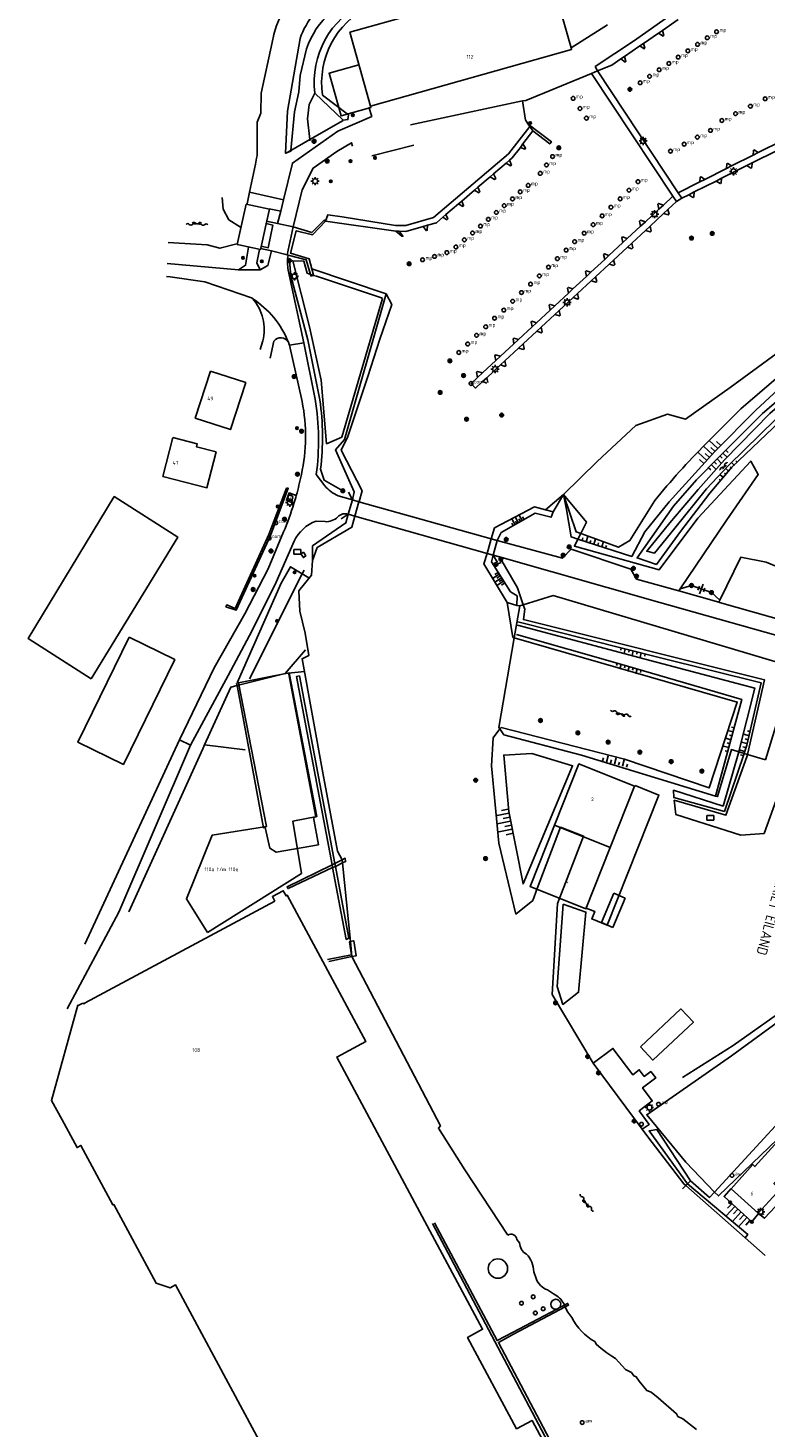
# Model space of a CAD drawing. Header units: millimetres. Extents: x 149344 to 154519, y 463794 to 476271.
# Tile 56 of 70: x 149402 to 149580, y 471195 to 471535. Entities that reach past the tile are written whole.
import ezdxf
from ezdxf.enums import TextEntityAlignment as Align

# ---------------------------------------------------------------- set-up
doc = ezdxf.new("R2010")
doc.units = ezdxf.units.MM
doc.header["$LTSCALE"] = 4
doc.layers.get('0').update_dxf_attribs({"color": 252, "linetype": 'CONTINUOUS'})
for name, color, linetype in [('Gebouw', 252, 'CONTINUOUS'), ('Huisnummer', 252, 'CONTINUOUS'), ('Straatnaam', 252, 'CONTINUOUS'), ('symbool talud', 252, 'CONTINUOUS'), ('symbool water', 252, 'CONTINUOUS'), ('Topografie', 252, 'CONTINUOUS')]:
    doc.layers.add(name, color=color, linetype=linetype)
doc.styles.add('ISO', font='ISO')

# ---------------------------------------------------------------- blocks, each defined once
blk = doc.blocks.new('nietgedefinieerd')
at = {"color": 0}
blk.add_circle((0, 0), 0.45, dxfattribs=at)
at = {"style": 'ISO'}
blk.add_attdef('88', (0.6, 0), '', height=0.9, dxfattribs=at)
blk = doc.blocks.new('talud')
for p, q in [((0, 0.75), (0.5, 0.75)), ((0, 0.5), (1, 0.5)), ((0, 0.25), (0.5, 0.25)), ((0, 0), (1, 0)), ((0, -0.25), (0.5, -0.25)), ((0, -0.5), (1, -0.5)), ((0, -0.75), (0.5, -0.75))]:
    blk.add_line(p, q)
blk = doc.blocks.new('water4')
at = {"linetype": 'Continuous'}
for centre, start, end in [((-0.01, 0.75), 129.7446, 230.2554), ((-0.32, 1.12), 309.7446, 50.2554), ((-0.32, 0.37), 309.7446, 50.2554), ((0.32, 0.01), 129.7446, 230.2554), ((0, 0.38), 309.7446, 50.2554), ((-0.01, -0.74), 129.7446, 230.2554), ((-0.32, -0.37), 309.7446, 50.2554), ((-0.32, -1.12), 309.7446, 50.2554), ((0, -0.37), 309.7446, 50.2554)]:
    blk.add_arc(centre, 0.244, start, end, dxfattribs=at)
blk = doc.blocks.new('water6')
at = {"linetype": 'Continuous'}
for centre, start, end in [((0.16, 1.47), 129.7446, 230.2554), ((-0.47, 2.22), 309.7446, 50.2554), ((-0.47, 0.72), 309.7446, 50.2554), ((0.49, 0), 129.7446, 230.2554), ((-0.14, 0.75), 309.7446, 50.2554), ((0.16, -1.51), 129.7446, 230.2554), ((-0.47, -0.76), 309.7446, 50.2554), ((-0.47, -2.26), 309.7446, 50.2554), ((-0.14, -0.75), 309.7446, 50.2554)]:
    blk.add_arc(centre, 0.488, start, end, dxfattribs=at)
blk = doc.blocks.new('DRHEK')
at = {"linetype": 'Continuous'}
for p, q in [((1.25, 0), (-1.25, 0)), ((-0.5, 0.7), (0.5, 0.7)), ((-0.5, -0.7), (0.5, -0.7))]:
    blk.add_line(p, q, dxfattribs=at)
blk = doc.blocks.new('paal')
for radius in [0.45, 0.2]:
    blk.add_circle((0, 0), radius)
blk = doc.blocks.new('lichtmast')
for p, q in [((-0.6, 0), (-1, 0)), ((-0.71, 0.71), (-0.42, 0.42)), ((0, 0.6), (0, 1)), ((0.42, 0.42), (0.71, 0.71)), ((0.6, 0), (1, 0)), ((-0.42, -0.42), (-0.71, -0.71)), ((0, -0.6), (0, -1)), ((0.42, -0.42), (0.71, -0.71))]:
    blk.add_line(p, q)
blk.add_circle((0, 0), 0.6)
blk = doc.blocks.new('meerpaal')
at = {"color": 0}
blk.add_circle((0, 0), 0.45, dxfattribs=at)
at = {"style": 'ISO'}
blk.add_attdef('MEERPAAL', (0.7, 0), '', height=0.9, dxfattribs=at)
blk = doc.blocks.new('schk')
for p, q in [((0.86, 0.56), (-0.86, 0.56)), ((-0.86, 0.56), (-0.86, -0.56)), ((0.86, -0.56), (0.86, 0.56)), ((-0.86, -0.56), (0.86, -0.56))]:
    blk.add_line(p, q)
at = {"linetype": 'Continuous', "style": 'ISO', "flags": 10}
blk.add_attdef('CAI', text='', height=0.8, dxfattribs=at).set_placement((0, 0.1), align=Align.MIDDLE_CENTER)
blk = doc.blocks.new('boom')
for radius in [0.315, 0.225, 0.135]:
    blk.add_circle((0, 0), radius)
blk = doc.blocks.new('afsl-water')
at = {"color": 0}
blk.add_circle((0, 0), 0.45, dxfattribs=at)
at = {"style": 'ISO'}
blk.add_attdef('AFSL-WATER', (0.7, 0), '', height=0.9, dxfattribs=at)
blk = doc.blocks.new('afsl-brandstof')
at = {"color": 0}
blk.add_circle((0, 0), 0.45, dxfattribs=at)
at = {"style": 'ISO'}
blk.add_attdef('AFSL-BRANDSTOF', (0.7, 0), '', height=0.9, dxfattribs=at)
blk = doc.blocks.new('verkl-com')
at = {"color": 0}
blk.add_circle((0, 0), 0.45, dxfattribs=at)
at = {"style": 'ISO'}
blk.add_attdef('VERKL-COM', (0.7, 0), '', height=0.9, dxfattribs=at)
blk = doc.blocks.new('aanduidingsbord')
for p, q in [((-0.81, -0.33), (0, 0)), ((-1.45, -0.5), (-1.01, -0.5))]:
    blk.add_line(p, q)
at = {"color": 0}
blk.add_circle((-1.23, -0.5), 0.45, dxfattribs=at)
blk = doc.blocks.new('kolk')
at = {"color": 0}
blk.add_circle((0, 0), 0.6, dxfattribs=at)
at = {"linetype": 'Continuous', "style": 'ISO', "flags": 10}
blk.add_attdef('R', (-0.11, -0.33), '', height=0.8, dxfattribs=at)

msp = doc.modelspace()

# ---------------------------------------------------------------- linework, layer by layer
at = {"layer": 'Gebouw'}
for points in [[(149479.68, 471534), (149528.45, 471547.72), (149528.58, 471547.26)], [(149528.58, 471547.26), (149533.38, 471530.2)], [(149533.38, 471530.2), (149533.49, 471529.82), (149484.71, 471516.1), (149479.68, 471534)], [(149533.38, 471530.2), (149542.19, 471535.84)], [(149484.71, 471516.1), (149484.81, 471515.75), (149477.59, 471513.72), (149474.68, 471524.07), (149481.9, 471526.1)], [(149453.81, 471489.04), (149454.52, 471492.26)], [(149454.52, 471492.26), (149460.18, 471491.08), (149459.56, 471488.21)], [(149452.39, 471482.54), (149453.81, 471489.04)], [(149459.56, 471488.21), (149458.28, 471482.36)], [(149453.18, 471482.37), (149452.39, 471482.54)], [(149458.28, 471482.36), (149458.05, 471481.3), (149453.18, 471482.37)], [(149445.9, 471451.8), (149454.45, 471449.01), (149450.73, 471437.59), (149442.17, 471440.39), (149445.9, 471451.8)], [(149436.78, 471435.68), (149442.64, 471434.16), (149442.45, 471433.44), (149447.25, 471432.2), (149445, 471423.48), (149434.34, 471426.24), (149436.78, 471435.68)], [(149416.91, 471377.12), (149401.6, 471386.91), (149422.53, 471421.32), (149437.94, 471411.5), (149416.91, 471377.12)], [(149426.15, 471387.2), (149437.2, 471381.79), (149424.77, 471356.34), (149413.72, 471361.74), (149426.15, 471387.2)], [(149445.16, 471315.57), (149440.06, 471323.73), (149446.31, 471339.19), (149459.46, 471341.28), (149452.7, 471376.19), (149464.99, 471378.54), (149471.73, 471343.73), (149465.83, 471342.58), (149467.93, 471329.9), (149445.16, 471315.57)], [(149542.91, 471336.22), (149548.82, 471351.11), (149535.3, 471356.49), (149529.38, 471341.6)], [(149542.91, 471336.22), (149536.98, 471321.31), (149523.45, 471326.71), (149529.38, 471341.6)], [(149529.38, 471341.6), (149542.91, 471336.22)], [(149461.52, 471323.16), (149415.46, 471298.49), (149415.14, 471298.28), (149414.92, 471298.46)], [(149470.75, 471168.1), (149499, 471183.42), (149536.69, 471112.93), (149561.82, 471126.39), (149523.91, 471197.18), (149520.16, 471195.17), (149508.28, 471217.34), (149511.92, 471219.29), (149476.54, 471285.36), (149483.55, 471289.11), (149464.53, 471324.62), (149464.22, 471324.46), (149463.56, 471325.69), (149460.92, 471324.27), (149461.52, 471323.16)], [(149540.74, 471317.98), (149543.8, 471325.09)], [(149546.54, 471323.91), (149543.49, 471316.8)], [(149543.8, 471325.09), (149546.54, 471323.91)], [(149543.49, 471316.8), (149540.74, 471317.98)], [(149414.92, 471298.46), (149413.75, 471297.89), (149413.65, 471297.91), (149407.28, 471274.85), (149409.86, 471270.11)], [(149550.2, 471287.85), (149560.03, 471297.03), (149563.06, 471293.79), (149553.22, 471284.61), (149550.2, 471287.85)], [(149594.66, 471268.03), (149582.6, 471254.66), (149584.1, 471253.31), (149578.8, 471247.44), (149572.2, 471253.38), (149577.48, 471259.25), (149578, 471258.78), (149590.08, 471272.17), (149594.66, 471268.03)], [(149409.86, 471270.11), (149413.5, 471263.4), (149414.44, 471263.9), (149422.17, 471249.47), (149422.44, 471249.57), (149432.73, 471230.48), (149436.07, 471229.34), (149437.41, 471230.05), (149469.93, 471169.63)]]:
    msp.add_lwpolyline(points, dxfattribs=at)
at = {"layer": 'Topografie'}
for p, q in [((149558.11, 471494.22), (149538.37, 471524.01)), ((149539.84, 471524.62), (149559.4, 471495.04)), ((149494.45, 471511.51), (149521.58, 471517.37)), ((149485.03, 471504.05), (149495.24, 471506.61)), ((149577.33, 471502.31), (149583.37, 471505.35)), ((149569.92, 471498.58), (149576.06, 471501.68)), ((149576.06, 471501.68), (149577.33, 471502.31)), ((149563.29, 471495.25), (149568.56, 471497.9)), ((149568.56, 471497.9), (149569.92, 471498.58)), ((149463.59, 471493.38), (149455.36, 471495.16)), ((149558.98, 471492.9), (149558.11, 471494.22)), ((149558.98, 471492.9), (149560.27, 471493.73)), ((149559.4, 471495.04), (149560.27, 471493.73)), ((149560.27, 471493.73), (149561.97, 471494.58)), ((149561.97, 471494.58), (149563.29, 471495.25)), ((149460.16, 471491.14), (149462.92, 471490.63)), ((149465.96, 471486.76), (149464.47, 471479.98)), ((149435.35, 471477.87), (149452.69, 471476.35)), ((149452.69, 471476.35), (149452.8, 471476.34)), ((149468.53, 471458.67), (149465.07, 471458.09)), ((149512.98, 471448.88), (149511.89, 471449.23)), ((149512.92, 471450.18), (149513.18, 471449.06)), ((149480.32, 471420.54), (149479.35, 471422.39)), ((149479.32, 471417.05), (149480.32, 471420.54)), ((149479.32, 471417.05), (149477.58, 471415.93)), ((149559.86, 471398.99), (149562.58, 471399.77)), ((149562.58, 471399.77), (149567.45, 471398.04)), ((149567.45, 471398.04), (149569.51, 471396.21)), ((149438.38, 471362.3), (149415.35, 471312.77)), ((149441, 471361), (149438.38, 471362.3)), ((149561.66, 471254.61), (149562.4, 471255.36)), ((149499.74, 471244.98), (149540.94, 471167.16))]:
    msp.add_line(p, q, dxfattribs=at)
for points in [[(149471.24, 471519.19, -0.331009), (149483.43, 471541.18), (149494.08, 471544.42), (149527.79, 471551.7), (149531.23, 471553.75), (149537.19, 471561.22), (149544.7, 471572.44), (149547.14, 471574.96), (149561, 471581.33), (149573.3, 471583.54, 0.189106), (149578.2, 471588.23), (149578.8, 471590.42)], [(149456.78, 471502.03), (149457.07, 471503.42), (149457.17, 471504.12), (149457.24, 471512.16), (149458.06, 471514.35), (149458.21, 471519.24), (149460.82, 471531.55, -0.347709), (149482.24, 471550.47)], [(149465.39, 471505.34), (149466.3, 471514.73), (149467.34, 471519.53), (149467.66, 471523.51), (149469.15, 471529.97, -0.260289), (149484.52, 471543.6)], [(149476.43, 471543, 0.181871), (149467.61, 471532.47), (149464.61, 471514.87), (149464.12, 471504.66), (149464.34, 471504.74)], [(149484.31, 471540.16, 0.327502), (149473.09, 471518.77), (149479.37, 471513.97), (149479.22, 471512.8), (149478.05, 471512.64), (149471.24, 471519.19)], [(149464.7, 471479.92, 0.088573), (149464.76, 471476.29), (149468.53, 471458.67)], [(149477.97, 471422.75), (149473.46, 471425.29), (149472.61, 471427.96, 0.061907), (149472.45, 471444.81), (149469.53, 471459.39), (149465.34, 471474.87), (149465.07, 471478.58)], [(149435.17, 471474.73), (149436.11, 471474.65), (149444.54, 471473.46), (149455.82, 471469.55, -0.003631), (149456.1, 471469.37)], [(149457.94, 471457.01), (149458.57, 471459.09, 0.24846), (149456.1, 471469.37)], [(149456.1, 471469.37, -0.15313), (149464.78, 471458.83)], [(149600.88, 471462.36), (149594.34, 471458.41), (149584.83, 471451.46), (149574.58, 471442.65), (149566.06, 471434.12, 0.025247), (149553.69, 471420.36), (149547.68, 471410.72), (149544.86, 471409.05), (149535.75, 471412.38)], [(149464.78, 471458.83, 0.507082), (149461.26, 471459.08), (149460.36, 471454.9)], [(149464.78, 471458.83, -0.008726), (149465.07, 471458.09)], [(149480.32, 471420.54), (149476.83, 471421.51, -0.087383), (149473.61, 471423.93), (149471.56, 471426.67, 0.07297), (149471.3, 471444.95), (149468.53, 471458.67)], [(149465.07, 471458.09), (149468.13, 471444.38, -0.102908), (149467.93, 471426.68, -0.016648), (149466.71, 471421.64)], [(149466.71, 471421.64, -0.006525), (149466.14, 471419.68)], [(149466.14, 471419.68, -0.02366), (149463.64, 471412.75), (149459.85, 471403.81), (149454.21, 471392.91), (149446.78, 471379.8), (149438.38, 471362.3)], [(149479.32, 471417.05, 0.300352), (149476.79, 471416.43, -0.217944), (149473.68, 471415.26), (149471.49, 471415.38, 0.201263), (149466.2, 471410.5), (149461.86, 471400.6), (149455.97, 471388.84), (149450.18, 471377.92), (149441, 471361)], [(149586.06, 471355.8), (149591.33, 471376.1, 0.378981), (149586.24, 471386.8), (149554.95, 471395.63), (149516.04, 471406.7)], [(149518.03, 471242.16, -0.552326), (149520.21, 471241.1), (149520.89, 471240.27, 0.261333), (149522.55, 471237.53, -0.193466), (149524.34, 471233.26), (149524.92, 471231.64, 0.227511), (149527.68, 471228.87), (149529.16, 471227.9, -0.137765), (149531.64, 471225.52), (149531.77, 471225.16)], [(149529.9, 471224.18, -0.049059), (149529.67, 471224.15, -1), (149529.67, 471226.57)], [(149529.67, 471226.57, -0.67206), (149530.51, 471224.5)], [(149530.51, 471224.5, -0.145668), (149529.9, 471224.18)], [(149531.94, 471224.72), (149531.97, 471224.66), (149532.64, 471223.45), (149533.57, 471222.14, 0.14649), (149539.17, 471216.32), (149539.55, 471215.6), (149540.58, 471214.73), (149542.04, 471213.55), (149543.27, 471212.78), (149544.19, 471212.22), (149546.59, 471209.55), (149548.03, 471208.83), (149548.58, 471208), (149549.2, 471207.77), (149549.93, 471206.71), (149551.75, 471204.48), (149552.82, 471204.08), (149554.54, 471202.7), (149558.99, 471198.79), (149559.32, 471198.17), (149560.48, 471197.55), (149563.79, 471195)]]:
    msp.add_lwpolyline(points, format="xyb", dxfattribs=at)
for points in [[(149539.84, 471524.62), (149539.25, 471525.66), (149548.78, 471532.02), (149558.98, 471539.22), (149576.02, 471550.96), (149595.85, 471560.38), (149594.16, 471564.2), (149604.47, 471569.78), (149613.14, 471573.54)], [(149555.57, 471534.44), (149555.91, 471533.2), (149555.71, 471533.06), (149554.64, 471533.8)], [(149550.98, 471531.3), (149551.31, 471530.12), (149551.1, 471529.96), (149550.08, 471530.68)], [(149546.34, 471528.12), (149546.71, 471526.92), (149546.49, 471526.75), (149545.47, 471527.52)], [(149484.29, 471515.85), (149485.03, 471513.59), (149476.81, 471510.04), (149465.76, 471502.26), (149463.59, 471493.38)], [(149523.37, 471511.15), (149518.18, 471504.5), (149500.04, 471489.08), (149493.3, 471487.11), (149490.77, 471487.09), (149477.84, 471489.24), (149474.32, 471489.67), (149473.83, 471488.18)], [(149522.98, 471511.71), (149528.6, 471507.42), (149528.21, 471506.9), (149524.13, 471510.06)], [(149465.96, 471486.76), (149468.11, 471495.73), (149470.8, 471501.03), (149476.55, 471505.05), (149480.1, 471507.17), (149480.34, 471506.38)], [(149521.09, 471506.07), (149522.19, 471505.66), (149522.34, 471505.9), (149521.71, 471506.89)], [(149584.67, 471507.76), (149578.8, 471504.8)], [(149464.34, 471504.74), (149465.38, 471505.14), (149465.39, 471505.34)], [(149517.65, 471502.25), (149518.68, 471501.6), (149518.93, 471501.79), (149518.46, 471502.94)], [(149577.54, 471504.17), (149572.35, 471501.56)], [(149578.8, 471504.8), (149577.85, 471505.44), (149577.63, 471505.35), (149577.54, 471504.17)], [(149578.8, 471504.8), (149577.54, 471504.17)], [(149514.6, 471499.65), (149515.09, 471498.48), (149514.84, 471498.29), (149513.73, 471498.91)], [(149565.88, 471498.3), (149564.97, 471498.94), (149564.72, 471498.83), (149564.66, 471497.69)], [(149571.11, 471500.93), (149565.88, 471498.3)], [(149572.35, 471501.56), (149571.41, 471502.16), (149571.18, 471502.06), (149571.11, 471500.93)], [(149572.35, 471501.56), (149571.11, 471500.93)], [(149576.06, 471501.68), (149577, 471501.06), (149577.26, 471501.19), (149577.33, 471502.31)], [(149509.95, 471495.68), (149510.99, 471495.07), (149511.21, 471495.25), (149510.8, 471496.4)], [(149564.66, 471497.69), (149559.4, 471495.04)], [(149565.88, 471498.3), (149564.66, 471497.69)], [(149569.92, 471498.58), (149569.8, 471497.39), (149569.55, 471497.27), (149568.56, 471497.9)], [(149453.14, 471486.68), (149450.33, 471488.51), (149448.92, 471491.08), (149448.74, 471493.9)], [(149463.59, 471493.38), (149462.92, 471490.63)], [(149506.07, 471492.37), (149507.11, 471491.74), (149507.3, 471491.93), (149506.86, 471493.04)], [(149555.78, 471492.06), (149554.64, 471492.47), (149554.46, 471492.31), (149554.71, 471491.07)], [(149558.11, 471494.22), (149555.78, 471492.06)], [(149556.91, 471490.98), (149558.98, 471492.9)], [(149563.29, 471495.25), (149563.19, 471494.05), (149562.95, 471493.94), (149561.97, 471494.58)], [(149462.92, 471490.63), (149462.18, 471487.59)], [(149502.24, 471489.1), (149503.24, 471488.51), (149503.45, 471488.71), (149503.03, 471489.78)], [(149554.71, 471491.07), (149551.42, 471488.02)], [(149552.55, 471486.93), (149555.84, 471489.99)], [(149555.78, 471492.06), (149554.71, 471491.07)], [(149556.91, 471490.98), (149557.19, 471489.85), (149557.01, 471489.67), (149555.84, 471489.99)], [(149555.84, 471489.99), (149556.91, 471490.98)], [(149459.37, 471487.6), (149459.4, 471487.59), (149461.02, 471487.19), (149459.91, 471481.73), (149458.15, 471482.11)], [(149462.18, 471487.59), (149459.49, 471488.14)], [(149465.96, 471486.76), (149462.18, 471487.59)], [(149470.48, 471476.58), (149469.8, 471479.04), (149465.27, 471480.4), (149466.71, 471485.85), (149470.61, 471484.87), (149473.83, 471488.18)], [(149473.83, 471488.18), (149473.47, 471488.43), (149470.49, 471485.4), (149465.96, 471486.76)], [(149490.83, 471485.75), (149492.29, 471484.53), (149492.59, 471484.52), (149491.65, 471485.72)], [(149497.48, 471486.86), (149498.19, 471485.87), (149498.47, 471485.96), (149498.54, 471487.17)], [(149550.26, 471486.94), (149547.03, 471483.95)], [(149548.12, 471482.82), (149551.46, 471485.92)], [(149551.42, 471488.02), (149550.22, 471488.37), (149550.03, 471488.19), (149550.26, 471486.94)], [(149551.42, 471488.02), (149550.26, 471486.94)], [(149551.46, 471485.92), (149552.57, 471485.54), (149552.79, 471485.76), (149552.55, 471486.93)], [(149551.46, 471485.92), (149552.55, 471486.93)], [(149435.63, 471482.96), (149445.07, 471482.4), (149448.18, 471481.6), (149452.24, 471482.66)], [(149545.97, 471482.97), (149542.59, 471479.82)], [(149545.97, 471482.97), (149545.71, 471484.14), (149545.89, 471484.33), (149547.03, 471483.95)], [(149547.03, 471483.95), (149545.97, 471482.97)], [(149547.05, 471481.84), (149548.16, 471481.49), (149548.37, 471481.68), (149548.12, 471482.82)], [(149547.05, 471481.84), (149548.12, 471482.82)], [(149452.69, 471476.35), (149454.38, 471477.46), (149455.08, 471481.84)], [(149457.77, 471481.31), (149457.13, 471478.07), (149457.9, 471476.32)], [(149457.9, 471476.32), (149459.77, 471477.37), (149460.7, 471480.97)], [(149458.02, 471481.55), (149460.7, 471480.97)], [(149460.7, 471480.97), (149464.47, 471479.98)], [(149464.47, 471479.98), (149464.7, 471479.92)], [(149464.7, 471479.92), (149469.12, 471478.75), (149470.13, 471475.26)], [(149541.58, 471478.89), (149538.21, 471475.76)], [(149542.59, 471479.82), (149541.48, 471480.22), (149541.29, 471480.07), (149541.58, 471478.89)], [(149542.59, 471479.82), (149541.58, 471478.89)], [(149543.72, 471478.74), (149544.01, 471477.65), (149543.78, 471477.43), (149542.67, 471477.77)], [(149542.67, 471477.77), (149543.72, 471478.74)], [(149543.72, 471478.74), (149547.05, 471481.84)], [(149452.8, 471476.34), (149452.67, 471476.34), (149452.69, 471476.35)], [(149457.9, 471476.32), (149452.8, 471476.34)], [(149470.13, 471475.26), (149470.25, 471474.84), (149470.87, 471475.02)], [(149470.87, 471475.02), (149470.91, 471475.03), (149470.48, 471476.58)], [(149538.21, 471475.76), (149537.07, 471476.12), (149536.88, 471475.94), (149537.14, 471474.77)], [(149538.21, 471475.76), (149537.14, 471474.77)], [(149539.35, 471474.69), (149542.67, 471477.77)], [(149533.85, 471471.73), (149532.73, 471472.07), (149532.52, 471471.89), (149532.74, 471470.7)], [(149537.14, 471474.77), (149533.85, 471471.73)], [(149534.96, 471470.62), (149538.26, 471473.68)], [(149538.26, 471473.68), (149539.39, 471473.35), (149539.6, 471473.55), (149539.35, 471474.69)], [(149538.26, 471473.68), (149539.35, 471474.69)], [(149532.74, 471470.7), (149529.47, 471467.66)], [(149530.5, 471466.49), (149533.88, 471469.62)], [(149533.85, 471471.73), (149532.74, 471470.7)], [(149534.96, 471470.62), (149535.21, 471469.45), (149535.03, 471469.26), (149533.88, 471469.62)], [(149533.88, 471469.62), (149534.96, 471470.62)], [(149528.28, 471466.56), (149525.01, 471463.52)], [(149526.15, 471462.45), (149529.42, 471465.49)], [(149528.28, 471466.56), (149528.09, 471467.79), (149528.29, 471467.98), (149529.47, 471467.66)], [(149529.47, 471467.66), (149528.28, 471466.56)], [(149530.5, 471466.49), (149530.75, 471465.33), (149530.56, 471465.16), (149529.42, 471465.49)], [(149529.42, 471465.49), (149530.5, 471466.49)], [(149523.93, 471462.52), (149520.62, 471459.45)], [(149525.01, 471463.52), (149523.9, 471463.88), (149523.7, 471463.69), (149523.93, 471462.52)], [(149525.01, 471463.52), (149523.93, 471462.52)], [(149526.15, 471462.45), (149526.39, 471461.26), (149526.2, 471461.07), (149525.09, 471461.47)], [(149525.09, 471461.47), (149526.15, 471462.45)], [(149519.49, 471458.4), (149516.23, 471455.38)], [(149519.49, 471458.4), (149519.3, 471459.61), (149519.51, 471459.8), (149520.62, 471459.45)], [(149520.62, 471459.45), (149519.49, 471458.4)], [(149520.64, 471457.34), (149521.83, 471457.04), (149522.02, 471457.23), (149521.78, 471458.4)], [(149520.64, 471457.34), (149521.78, 471458.4)], [(149521.78, 471458.4), (149525.09, 471461.47)], [(149535.06, 471411.03), (149548.1, 471406.82), (149551.29, 471412.75), (149557.21, 471420.05), (149568.24, 471432.26), (149578.26, 471442.33), (149588.08, 471451.41), (149596.94, 471457.01), (149602.18, 471460.23)], [(149591.22, 471448.95), (149591.9, 471448.54), (149584.03, 471439.58), (149572.37, 471428.46), (149567.08, 471422.16), (149559.91, 471412.88), (149554.1, 471404.89), (149549.41, 471406.46), (149558.26, 471419.02), (149563.85, 471425.41), (149569.28, 471430.92), (149579.83, 471441.53), (149589.97, 471450.17), (149597.34, 471455.8), (149602.77, 471459.27)], [(149516.23, 471455.38), (149515.04, 471455.72), (149514.85, 471455.53), (149515.12, 471454.35)], [(149516.23, 471455.38), (149515.12, 471454.35)], [(149517.33, 471454.27), (149520.64, 471457.34)], [(149511.86, 471451.33), (149510.67, 471451.68), (149510.47, 471451.5), (149510.7, 471450.26)], [(149515.12, 471454.35), (149511.86, 471451.33)], [(149512.92, 471450.18), (149516.28, 471453.29)], [(149517.33, 471454.27), (149517.58, 471453.11), (149517.38, 471452.92), (149516.28, 471453.29)], [(149516.28, 471453.29), (149517.33, 471454.27)], [(149510.7, 471450.26), (149509.11, 471448.78), (149510.19, 471447.65), (149511.89, 471449.23)], [(149511.86, 471451.33), (149510.7, 471450.26)], [(149511.89, 471449.23), (149512.92, 471450.18)], [(149590.74, 471449.43), (149581.64, 471441.48), (149570.65, 471430.29), (149564.25, 471423.03), (149557.32, 471414.96), (149551.75, 471408.06), (149553.65, 471407.64), (149558.6, 471413.68), (149566.29, 471423.25), (149571.62, 471428.85), (149583.09, 471440.14), (149591.22, 471448.95)], [(149466.71, 471421.64), (149464.94, 471422.22), (149464.29, 471420.44), (149466.14, 471419.68)], [(149535.75, 471412.38), (149534.59, 471412.81), (149531.59, 471421.85)], [(149531.59, 471421.85), (149532.24, 471418.22), (149533.39, 471411.57), (149535.06, 471411.03)], [(149480.32, 471420.54), (149481.92, 471420.09)], [(149481.92, 471420.09), (149513.96, 471411.08)], [(149480.92, 471416.6), (149479.32, 471417.05)], [(149513, 471407.56), (149480.92, 471416.6)], [(149513.96, 471411.08), (149515.46, 471410.66)], [(149515.46, 471410.66), (149514.49, 471407.14)], [(149559.5, 471398.46), (149549.29, 471401.34), (149547.89, 471403.73), (149533.39, 471408.61), (149531.31, 471406.37), (149515.46, 471410.66)], [(149514.49, 471407.14), (149513, 471407.56)], [(149516.04, 471406.7), (149514.49, 471407.14)], [(149569.27, 471395.7), (149559.5, 471398.46)], [(149641.76, 471373.22), (149641.74, 471373.22), (149611.11, 471384), (149594.01, 471388.71), (149569.44, 471395.65), (149569.27, 471395.7)], [(149575.36, 471359.02), (149575.37, 471359.06), (149576.02, 471361.01), (149579.48, 471376.17), (149555.11, 471382.25), (149520.5, 471390.91)], [(149520.16, 471387.9), (149545.13, 471380.79), (149574.85, 471372.14), (149568.46, 471348.67)], [(149520.39, 471390.11), (149551.39, 471381.89), (149578, 471374.82), (149574.13, 471359.51), (149574.1, 471359.41)], [(149464.91, 471378.29), (149471.48, 471343.63), (149470.86, 471343.45), (149472.06, 471336.85), (149461.84, 471335.03), (149460.32, 471336.01), (149459.16, 471341.01), (149458.74, 471340.99), (149452.32, 471375.51)], [(149475.39, 471332.01), (149466.76, 471377.71), (149467.45, 471377.82), (149476.04, 471332.33)], [(149452.32, 471375.51), (149452.22, 471376.05)], [(149411.14, 471297.03), (149423.65, 471320.54), (149441, 471361)], [(149574.1, 471359.41), (149570.29, 471346.23), (149558.27, 471350.1), (149558.36, 471348.29), (149570.59, 471344.94), (149575.36, 471359.02)], [(149589.29, 471354.83), (149585.48, 471341.69), (149590.15, 471339.78), (149595.66, 471346.51), (149601.26, 471343.98), (149592.78, 471319.93), (149588.17, 471299.08), (149572.72, 471288.13), (149560.4, 471280.41)], [(149580.25, 471339.59), (149586.06, 471355.8)], [(149537.09, 471321.46), (149539.15, 471320.7), (149538.41, 471318.85), (149542.11, 471317.37), (149554.7, 471348.92), (149548.94, 471351.21)], [(149477.87, 471333.22), (149476.04, 471332.33)], [(149477.95, 471332.45), (149478.68, 471332.79), (149478.58, 471333.58), (149477.87, 471333.22)], [(149475.52, 471331.31), (149464.71, 471326.21), (149464.48, 471326.64), (149475.39, 471332.01)], [(149475.39, 471332.01), (149476.04, 471332.33)], [(149475.52, 471331.31), (149475.39, 471332.01)], [(149476.18, 471331.61), (149479.47, 471314.19), (149478.81, 471313.89), (149475.52, 471331.31)], [(149476.18, 471331.61), (149475.52, 471331.31)], [(149476.04, 471332.33), (149476.18, 471331.61)], [(149476.18, 471331.61), (149477.95, 471332.45)], [(149474.3, 471309.01), (149480.08, 471310.18), (149479.63, 471313.33), (149479.84, 471313.38)], [(149479.84, 471313.38), (149480.64, 471313.56), (149481.27, 471309.94), (149480.2, 471309.71)], [(149480.2, 471309.71), (149474.58, 471308.5)], [(149550.62, 471267.88), (149552.35, 471269.02), (149549.92, 471272.27), (149553.07, 471274.7), (149550.74, 471277.89), (149553.92, 471280.28), (149552.73, 471281.84), (149551.15, 471280.65), (149549.94, 471282.26), (149548.34, 471281.06), (149543.56, 471287.46), (149538.71, 471283.87)], [(149572.23, 471253.5), (149570.53, 471251.54), (149577.23, 471245.37), (149578.84, 471247.39), (149580.31, 471246.23), (149582.96, 471249.09), (149585.13, 471247.29), (149590.91, 471252.48), (149608.75, 471244.32), (149610.92, 471248.95)], [(149529.9, 471224.18), (149519.2, 471218.53), (149515.42, 471216.54), (149500.26, 471245.12)], [(149541.34, 471167.64), (149515.74, 471216.13), (149519.42, 471218.08), (149531.94, 471224.72)], [(149530.51, 471224.5), (149529.9, 471224.18)], [(149531.77, 471225.16), (149530.51, 471224.5)], [(149531.94, 471224.72), (149532.77, 471225.16), (149532.55, 471225.58), (149531.77, 471225.16)], [(149531.77, 471225.16), (149531.94, 471224.72)]]:
    msp.add_lwpolyline(points, dxfattribs=at)
at = {"layer": 'Topografie', "flags": 128}
for points in [[(149555.57, 471534.44), (149559.4, 471537.06)], [(149550.98, 471531.3), (149554.64, 471533.8)], [(149554.64, 471533.8), (149555.57, 471534.44)], [(149546.34, 471528.12), (149550.08, 471530.68)], [(149550.08, 471530.68), (149550.98, 471531.3)], [(149539.84, 471524.62), (149543.31, 471526.04), (149545.47, 471527.52)], [(149545.47, 471527.52), (149546.34, 471528.12)], [(149521.58, 471517.37), (149522.38, 471517.45), (149538.37, 471524.01)], [(149538.37, 471524.01), (149539.84, 471524.62)], [(149469.98, 471507.96), (149469.39, 471513.03), (149469.86, 471516.44), (149471.24, 471519.19)], [(149522.98, 471511.71), (149522.38, 471512.57), (149522.36, 471512.69), (149521.58, 471517.37)], [(149469.98, 471507.96), (149478.08, 471512.58)], [(149521.71, 471506.89), (149524.13, 471510.06)], [(149523.37, 471511.15), (149522.98, 471511.71)], [(149524.13, 471510.06), (149523.37, 471511.15)], [(149469.98, 471507.96), (149465.39, 471505.34)], [(149470.01, 471507.68), (149469.98, 471507.96)], [(149518.46, 471502.94), (149519.13, 471503.51), (149521.09, 471506.07)], [(149521.09, 471506.07), (149521.71, 471506.89)], [(149464.34, 471504.74), (149464.14, 471504.63)], [(149465.39, 471505.34), (149464.34, 471504.74)], [(149517.65, 471502.25), (149518.46, 471502.94)], [(149455.36, 471495.16), (149456.78, 471502.03)], [(149513.73, 471498.91), (149514.6, 471499.65)], [(149514.6, 471499.65), (149517.65, 471502.25)], [(149506.86, 471493.04), (149509.95, 471495.68)], [(149509.95, 471495.68), (149510.8, 471496.4)], [(149510.8, 471496.4), (149513.73, 471498.91)], [(149454.77, 471492.33), (149455.36, 471495.16)], [(149503.03, 471489.78), (149506.07, 471492.37)], [(149506.07, 471492.37), (149506.86, 471493.04)], [(149498.54, 471487.17), (149500.7, 471487.79), (149502.24, 471489.1)], [(149502.24, 471489.1), (149503.03, 471489.78)], [(149473.83, 471488.18), (149490.83, 471485.75)], [(149490.83, 471485.75), (149491.65, 471485.72)], [(149491.65, 471485.72), (149493.27, 471485.66), (149497.48, 471486.86)], [(149497.48, 471486.86), (149498.54, 471487.17)], [(149470.13, 471475.26), (149469.31, 471475.53), (149468.52, 471478.44), (149465.85, 471478.55), (149469.91, 471462.49), (149472.75, 471449.61), (149474.05, 471434.14), (149477.74, 471435.79), (149487.61, 471469.39)], [(149470.87, 471475.02), (149470.13, 471475.26)], [(149470.48, 471476.58), (149488.49, 471470.5)], [(149487.63, 471469.46), (149471.59, 471474.78), (149470.87, 471475.02)], [(149488.49, 471470.5), (149478.44, 471435.21), (149476.25, 471432.7), (149480.78, 471422.48), (149480.32, 471420.54)], [(149488.49, 471470.5), (149489.9, 471467.97), (149487.01, 471459.54), (149484.09, 471450.47), (149479.24, 471435.89), (149477.58, 471432.57), (149482.67, 471422.7), (149481.93, 471420.14), (149481.92, 471420.09)], [(149531.59, 471421.85), (149539.69, 471429.89), (149549.12, 471438.61), (149556.79, 471441.31), (149561.18, 471440.13), (149571.97, 471447.8), (149587.69, 471459.3), (149597.15, 471463.28), (149599.42, 471464.75)], [(149535.06, 471411.03), (149534.2, 471409.33), (149554.76, 471403.54), (149564.13, 471416.14), (149576.98, 471429.95), (149578.83, 471426.69), (149571.22, 471415.73), (149559.86, 471398.99)], [(149527.15, 471418.16), (149531.59, 471421.85)], [(149529.04, 471417.67), (149531.59, 471421.85)], [(149531.59, 471421.85), (149537.13, 471415.12), (149535.75, 471412.38)], [(149481.92, 471420.09), (149480.92, 471416.6)], [(149527.15, 471418.16), (149524.55, 471418.84), (149514.79, 471413.75), (149513.96, 471411.08)], [(149515.46, 471410.66), (149516.41, 471412.59), (149524.66, 471417.29), (149528.52, 471416.31), (149529.04, 471417.67)], [(149529.04, 471417.67), (149527.15, 471418.16)], [(149479.32, 471417.05), (149478.74, 471414.94), (149470.65, 471409.39), (149470.67, 471405.81)], [(149480.92, 471416.6), (149480.92, 471416.58), (149480.15, 471413.91), (149471.76, 471408.99), (149470.67, 471405.81)], [(149513.96, 471411.08), (149513.01, 471407.57)], [(149513.96, 471411.08), (149513.96, 471411.08)], [(149535.75, 471412.38), (149535.06, 471411.03)], [(149513, 471407.56), (149512.25, 471404.99), (149517.87, 471395.63)], [(149513.01, 471407.57), (149513, 471407.56)], [(149513, 471407.56), (149513.01, 471407.57)], [(149513.01, 471407.57), (149513, 471407.56)], [(149452.33, 471376.16), (149463.01, 471400.35), (149465.33, 471404.3), (149468.15, 471402.56)], [(149470.67, 471405.81), (149470.42, 471402.27), (149467.3, 471398.48), (149467.55, 471393.51), (149468.86, 471388.24), (149469.74, 471382.75), (149468.13, 471382), (149473.15, 471354.28), (149476.74, 471335.29), (149477.87, 471333.22)], [(149514.49, 471407.14), (149514.04, 471405.47), (149518.67, 471398.24), (149520.33, 471397.22), (149520.21, 471394.95)], [(149515.53, 471405.36), (149514.49, 471407.14)], [(149521.79, 471395.1), (149520.42, 471399.2), (149516.04, 471406.7)], [(149569.51, 471396.21), (149574.55, 471406.64), (149580.7, 471405.41), (149586.43, 471403.08), (149589.98, 471397.02), (149596.68, 471391.33), (149606.35, 471387.72), (149624.7, 471383.19), (149641.89, 471373.59), (149641.76, 471373.22)], [(149455.34, 471377.14), (149468.15, 471402.56)], [(149468.15, 471402.56), (149468.63, 471403.52)], [(149468.15, 471402.56), (149469.72, 471401.6)], [(149521.79, 471395.1), (149529.08, 471397.32), (149587.46, 471379.93), (149580.55, 471357.43)], [(149559.86, 471398.99), (149559.5, 471398.46)], [(149517.87, 471395.63), (149520.21, 471394.95)], [(149517.87, 471395.63), (149519.29, 471387.18), (149519.61, 471387.09)], [(149519.61, 471387.09), (149520.95, 471394.84), (149521.79, 471395.1)], [(149520.21, 471394.95), (149520.88, 471394.82)], [(149576.19, 471358.77), (149580.36, 471376.86), (149521.81, 471391.48), (149522.15, 471394.02), (149521.79, 471395.1)], [(149569.27, 471395.7), (149569.51, 471396.21)], [(149516.11, 471364.96), (149515.85, 471365.34), (149519.61, 471387.09)], [(149519.61, 471387.09), (149573.72, 471371.49), (149566.94, 471350.67), (149546.35, 471357.62), (149516.4, 471365.35), (149516.11, 471364.96)], [(149463.98, 471378.43), (149468.91, 471384.19)], [(149452.32, 471375.51), (149463.98, 471378.43)], [(149463.98, 471378.43), (149468.67, 471378.93)], [(149444.42, 471361.07), (149450.8, 471375.12), (149452.32, 471375.51)], [(149516.11, 471364.96), (149514.51, 471362.82), (149514.09, 471356.03), (149515.82, 471337.21), (149520.01, 471320.03), (149524.07, 471323.34), (149525.16, 471326.22), (149530.83, 471341.13), (149536.42, 471338.97), (149530.68, 471324.09), (149530.09, 471322.62), (149528.78, 471300.52), (149538.71, 471283.87)], [(149568.46, 471348.67), (149535.94, 471358.56), (149517.08, 471363.53), (149516.11, 471364.96)], [(149426.05, 471320.55), (149444.01, 471360.17), (149444.42, 471361.07)], [(149444.42, 471361.07), (149454.28, 471359.86)], [(149574.1, 471359.41), (149572.29, 471359.97), (149568.9, 471348.54), (149568.46, 471348.67)], [(149580.25, 471339.59), (149574.6, 471339.19), (149558.8, 471344.21), (149558.43, 471347.65), (149570.98, 471344.02), (149576.06, 471358.22), (149576.19, 471358.77)], [(149575.36, 471359.02), (149574.1, 471359.41)], [(149576.19, 471358.77), (149575.36, 471359.02)], [(149580.55, 471357.43), (149576.19, 471358.77)], [(149568.21, 471252.6), (149561.22, 471259.82), (149551.76, 471271.36), (149572.34, 471285.63), (149589.75, 471298.38), (149603.13, 471344.24), (149595.47, 471347.64), (149589.86, 471341.01), (149586.52, 471342.58), (149590.07, 471354.59)], [(149613.55, 471347.6), (149594.97, 471281.71), (149568.21, 471252.6)], [(149615, 471347.16), (149606.56, 471316.09), (149596.61, 471278.15), (149585.48, 471267.39), (149569.13, 471251.65), (149568.21, 471252.6)], [(149477.87, 471333.22), (149477.87, 471333.22)], [(149477.87, 471333.22), (149477.95, 471332.45)], [(149477.95, 471332.45), (149479.84, 471313.38)], [(149479.84, 471313.38), (149480.2, 471309.71)], [(149480.2, 471309.71), (149501.68, 471268.64), (149501.2, 471268.11), (149507.6, 471258.02), (149518.03, 471242.16)], [(149538.71, 471283.87), (149550.62, 471267.88)], [(149550.62, 471267.88), (149552.02, 471266.01), (149560.74, 471254.58), (149561.22, 471254.16)], [(149562.4, 471255.36), (149554.21, 471267.79), (149552.3, 471267.45), (149561.66, 471254.61)], [(149561.66, 471254.61), (149561.22, 471254.16)], [(149561.66, 471254.61), (149561.67, 471254.59), (149576.25, 471242.31), (149575.61, 471241.49)], [(149568.21, 471252.6), (149566.97, 471251.25), (149562.4, 471255.36)], [(149561.22, 471254.16), (149560.45, 471253.37)], [(149561.22, 471254.16), (149575.61, 471241.49)], [(149575.61, 471241.49), (149580.51, 471237.18)]]:
    msp.add_lwpolyline(points, dxfattribs=at)
at = {"layer": 'Topografie'}
for points in [[(149464.33, 471423.38), (149464.77, 471423.36), (149460.42, 471411.93), (149452.14, 471393.79), (149449.64, 471394.61), (149449.84, 471395.06), (149451.86, 471394.21), (149460.01, 471412.17)], [(149468.43, 471407.87), (149469.02, 471406.95), (149468.42, 471406.54), (149467.82, 471407.47)]]:
    msp.add_lwpolyline(points, close=True, dxfattribs=at)
at = {"layer": 'Topografie', "flags": 128}
for points in [[(149523.83, 471358.98), (149533.74, 471356.02), (149521.73, 471327.37), (149518.28, 471344.91), (149517.06, 471358.63)], [(149531.49, 471322.48), (149537, 471320.52), (149535.2, 471301.07), (149531.4, 471298.12), (149530, 471302.49)]]:
    msp.add_lwpolyline(points, close=True, dxfattribs=at)
at = {"layer": 'Topografie'}
msp.add_lwpolyline([(149515.63, 471236.39, 1), (149515.63, 471231.68, 1)], format="xyb", close=True, dxfattribs=at)

# ---------------------------------------------------------------- block references
at = {"layer": 'symbool talud'}
for p, xscale, yscale, zscale, rotation in [((149567.67, 471431.52), 2.885948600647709, 4, 2.885948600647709, 136.7169224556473), ((149568.84, 471430.47), 1.518495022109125, 4, 1.518495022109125, 315.3152813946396), ((149571.7, 471427.44), 1.021042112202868, 4, 1.021042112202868, 137.6028169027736), ((149520.67, 471415.01), 1.487605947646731, 2, 1.487605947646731, 119.6774745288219), ((149538.92, 471409.78), 1.300184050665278, 4, 1.300184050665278, 72.0914817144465), ((149516.48, 471401.65), 1.924665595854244, 2, 1.924665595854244, 212.6325162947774), ((149548.49, 471383.91), 1.195302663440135, 4, 1.195302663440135, 255.9473958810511), ((149547.49, 471380.1), 1.224763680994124, 4, 1.224763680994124, 253.8258783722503), ((149572.18, 471362.35), 1.299226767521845, 4, 1.299226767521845, 164.7702671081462), ((149576.02, 471361.4), 1.334674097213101, 4, 1.334674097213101, 163.5274047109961), ((149543.94, 471356.42), 1.576193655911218, 4, 1.576193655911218, 75.69955178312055), ((149518.71, 471342.58), 3.332048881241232, 4, 3.332048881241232, 191.3860802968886), ((149574.6, 471247.74), 3.05641951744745, 4, 3.05641951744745, 227.357801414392)]:
    msp.add_blockref('talud', p, dxfattribs=dict(at, xscale=xscale, yscale=yscale, zscale=zscale, rotation=rotation))
at = {"layer": 'symbool water'}
for name, p, rotation in [('water6', (149442.59, 471487.51), 89.1804232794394), ('water4', (149570.44, 471428.64), 315.4286843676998), ('water6', (149545.44, 471368.63), 253.7324120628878)]:
    msp.add_blockref(name, p, dxfattribs=dict(at, rotation=rotation))
at = {"layer": 'symbool water', "linetype": 'Continuous', "rotation": 217.8019334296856}
msp.add_blockref('water6', (149537.08, 471249.89), dxfattribs=at)
at = {"layer": 'Topografie', "linetype": 'Continuous'}
for name, p, values in [('meerpaal', (149566.45, 471532.67), {'MEERPAAL': 'mp'}), ('meerpaal', (149568.71, 471534.13), {'MEERPAAL': 'mp'}), ('meerpaal', (149561.75, 471529.47), {'MEERPAAL': 'mp'}), ('meerpaal', (149564.08, 471531.06), {'MEERPAAL': 'mp'}), ('meerpaal', (149557.13, 471526.43), {'MEERPAAL': 'mp'}), ('meerpaal', (149559.4, 471527.98), {'MEERPAAL': 'mp'}), ('meerpaal', (149552.44, 471523.3), {'MEERPAAL': 'mp'}), ('meerpaal', (149554.76, 471524.89), {'MEERPAAL': 'mp'}), ('meerpaal', (149550.13, 471521.74), {'MEERPAAL': 'mp'}), ('meerpaal', (149533.88, 471517.96), {'MEERPAAL': 'mp'}), ('meerpaal', (149535.55, 471515.5), {'MEERPAAL': 'mp'}), ('meerpaal', (149576.9, 471516.04), {'MEERPAAL': 'mp'}), ('meerpaal', (149580.48, 471517.86), {'MEERPAAL': 'mp'}), ('meerpaal', (149537.1, 471513.15), {'MEERPAAL': 'mp'}), ('meerpaal', (149569.98, 471512.59), {'MEERPAAL': 'mp'}), ('meerpaal', (149573.3, 471514.25), {'MEERPAAL': 'mp'}), ('meerpaal', (149564.03, 471508.54), {'MEERPAAL': 'mp'}), ('meerpaal', (149567.2, 471510.17), {'MEERPAAL': 'mp'}), ('meerpaal', (149557.5, 471505.15), {'MEERPAAL': 'mp'}), ('meerpaal', (149560.82, 471506.85), {'MEERPAAL': 'mp'}), ('meerpaal', (149527.41, 471501.79), {'MEERPAAL': 'mp'}), ('meerpaal', (149528.89, 471503.84), {'MEERPAAL': 'mp'}), ('meerpaal', (149525.92, 471499.76), {'MEERPAAL': 'mp'}), ('meerpaal', (149521.06, 471495.28), {'MEERPAAL': 'mp'}), ('meerpaal', (149522.99, 471496.85), {'MEERPAAL': 'mp'}), ('meerpaal', (149547.45, 471495.66), {'MEERPAAL': 'mp'}), ('meerpaal', (149549.63, 471497.74), {'MEERPAAL': 'mp'}), ('meerpaal', (149517.16, 471491.93), {'MEERPAAL': 'mp'}), ('meerpaal', (149519.17, 471493.55), {'MEERPAAL': 'mp'}), ('meerpaal', (149543.07, 471491.54), {'MEERPAAL': 'mp'}), ('meerpaal', (149545.29, 471493.58), {'MEERPAAL': 'mp'}), ('meerpaal', (149513.31, 471488.61), {'MEERPAAL': 'mp'}), ('meerpaal', (149515.25, 471490.29), {'MEERPAAL': 'mp'}), ('meerpaal', (149540.91, 471489.43), {'MEERPAAL': 'mp'}), ('meerpaal', (149509.48, 471485.29), {'MEERPAAL': 'mp'}), ('meerpaal', (149511.38, 471486.97), {'MEERPAAL': 'mp'}), ('meerpaal', (149536.57, 471485.23), {'MEERPAAL': 'mp'}), ('meerpaal', (149538.75, 471487.32), {'MEERPAAL': 'mp'}), ('meerpaal', (149505.45, 471481.9), {'MEERPAAL': 'mp'}), ('meerpaal', (149507.49, 471483.64), {'MEERPAAL': 'mp'}), ('meerpaal', (149534.25, 471483.19), {'MEERPAAL': 'mp'}), ('meerpaal', (149497.36, 471478.8), {'MEERPAAL': 'mp'}), ('meerpaal', (149500.24, 471479.61), {'MEERPAAL': 'mp'}), ('meerpaal', (149503.26, 471480.53), {'MEERPAAL': 'mp'}), ('meerpaal', (149530.06, 471479.06), {'MEERPAAL': 'mp'}), ('meerpaal', (149532.19, 471481.14), {'MEERPAAL': 'mp'}), ('meerpaal', (149525.69, 471474.89), {'MEERPAAL': 'mp'}), ('meerpaal', (149527.9, 471477.02), {'MEERPAAL': 'mp'}), ('meerpaal', (149523.57, 471472.89), {'MEERPAAL': 'mp'}), ('meerpaal', (149519.21, 471468.74), {'MEERPAAL': 'mp'}), ('meerpaal', (149521.35, 471470.83), {'MEERPAAL': 'mp'}), ('meerpaal', (149514.83, 471464.6), {'MEERPAAL': 'mp'}), ('meerpaal', (149517.06, 471466.6), {'MEERPAAL': 'mp'}), ('meerpaal', (149512.67, 471462.55), {'MEERPAAL': 'mp'}), ('meerpaal', (149508.3, 471458.36), {'MEERPAAL': 'mp'}), ('meerpaal', (149510.45, 471460.46), {'MEERPAAL': 'mp'}), ('meerpaal', (149506.14, 471456.3), {'MEERPAAL': 'mp'}), ('verkl-com', (149509.11, 471448.78), {'VERKL-COM': 'com'}), ('verkl-com', (149461.73, 471414.98), {'VERKL-COM': 'com'}), ('verkl-com', (149460.09, 471411.27), {'VERKL-COM': 'com'}), ('afsl-water', (149554.6, 471273.91), {'AFSL-WATER': 'aw'}), ('afsl-water', (149572.44, 471256.63), {'AFSL-WATER': 'aw'}), ('afsl-brandstof', (149536.1, 471196.67), {'AFSL-BRANDSTOF': 'am'})]:
    msp.add_blockref(name, p, dxfattribs=at).add_auto_attribs(values)
for name, p in [('paal', (149547.66, 471520.15)), ('boom', (149480.44, 471513.87)), ('boom', (149523.47, 471511.99)), ('paal', (149471.01, 471507.54)), ('paal', (149530.4, 471505.97)), ('lichtmast', (149550.89, 471507.62)), ('paal', (149474.21, 471502.74)), ('boom', (149479.85, 471502.74)), ('boom', (149485.81, 471503.51)), ('lichtmast', (149572.82, 471500.23)), ('lichtmast', (149471.27, 471497.87)), ('boom', (149475.09, 471497.83)), ('lichtmast', (149553.66, 471489.86)), ('paal', (149567.65, 471485.2)), ('paal', (149562.6, 471484.06)), ('boom', (149453.77, 471479.26)), ('boom', (149458.34, 471478.41)), ('paal', (149465.07, 471478.58)), ('lichtmast', (149466.23, 471474.78)), ('lichtmast', (149466.25, 471474.73)), ('paal', (149494.07, 471477.84)), ('lichtmast', (149532.42, 471468.46)), ('paal', (149503.99, 471454.25)), ('lichtmast', (149514.95, 471452.27)), ('paal', (149466.18, 471450.46)), ('paal', (149507.3, 471450.71)), ('paal', (149501.61, 471446.6)), ('paal', (149516.54, 471441.1)), ('boom', (149466.87, 471437.95)), ('paal', (149508.03, 471440.11)), ('paal', (149467.98, 471437.19)), ('paal', (149466.99, 471426.75)), ('lichtmast', (149465.12, 471419.88)), ('paal', (149477.97, 471422.75)), ('boom', (149462.19, 471418.94)), ('paal', (149463.82, 471415.85)), ('paal', (149517.65, 471410.96)), ('paal', (149460.56, 471408.14)), ('schk', (149466.96, 471407.94)), ('paal', (149531.46, 471407.1)), ('paal', (149532.93, 471409.12)), ('aanduidingsbord', (149516.39, 471405.37)), ('paal', (149516.37, 471406.14)), ('paal', (149548.52, 471403.93)), ('boom', (149456.6, 471402.16)), ('boom', (149466.3, 471402.98)), ('paal', (149549.29, 471402.03)), ('paal', (149456.21, 471398.8)), ('paal', (149562.58, 471399.77)), ('paal', (149567.45, 471398.04)), ('boom', (149462.03, 471391.17)), ('paal', (149525.96, 471367.01)), ('paal', (149535.05, 471364)), ('paal', (149542.38, 471361.78)), ('paal', (149550.09, 471359.33)), ('paal', (149557.68, 471357.03)), ('paal', (149510.24, 471352.52)), ('paal', (149565.14, 471354.73)), ('schk', (149567.17, 471343.39)), ('paal', (149512.64, 471333.52)), ('paal', (149529.62, 471298.49)), ('paal', (149537.41, 471285.49)), ('paal', (149540.04, 471281.51)), ('lichtmast', (149552.4, 471273.09)), ('paal', (149548.68, 471269.84)), ('boom', (149571.98, 471250.1)), ('lichtmast', (149579.39, 471247.8)), ('boom', (149577.25, 471245.36))]:
    msp.add_blockref(name, p, dxfattribs=at)
ref = msp.add_blockref('kolk', (149465.27, 471421.11), dxfattribs=at)
ref.add_attrib('KOLK', 'r', (149465.23, 471420.85), dxfattribs={"layer": '0', "linetype": 'Continuous', "height": 0.8, "style": 'ISO'})
at = {"layer": 'Topografie', "rotation": 70.47446934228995}
msp.add_blockref('DRHEK', (149565.01, 471398.9), dxfattribs=at)
at = {"layer": 'Topografie'}
for p in [(149550.46, 471269.06), (149524.21, 471227.17), (149521.35, 471225.62), (149526.62, 471224.29), (149524.71, 471223.25)]:
    msp.add_blockref('nietgedefinieerd', p, dxfattribs=at)

# ---------------------------------------------------------------- texts
at = {"layer": 'Huisnummer', "style": 'ISO'}
for s, p in [('112', (149508.02, 471527.6)), ('49', (149445.12, 471444.71)), ('47', (149436.69, 471429.07)), ('2', (149538.26, 471347.45)), ('110a t/m 110e', (149444.43, 471330.45)), ('4', (149532.03, 471327.52)), ('108', (149441.45, 471286.61)), ('6', (149576.92, 471251.77))]:
    msp.add_text(s, height=0.9, dxfattribs=at).set_placement(p)
at = {"layer": 'Straatnaam', "style": 'ISO'}
msp.add_text('OCRIET EILAND', height=2.5, rotation=255.196, dxfattribs=at).set_placement((149583.65, 471330.55))

doc.saveas('drawing.dxf')
